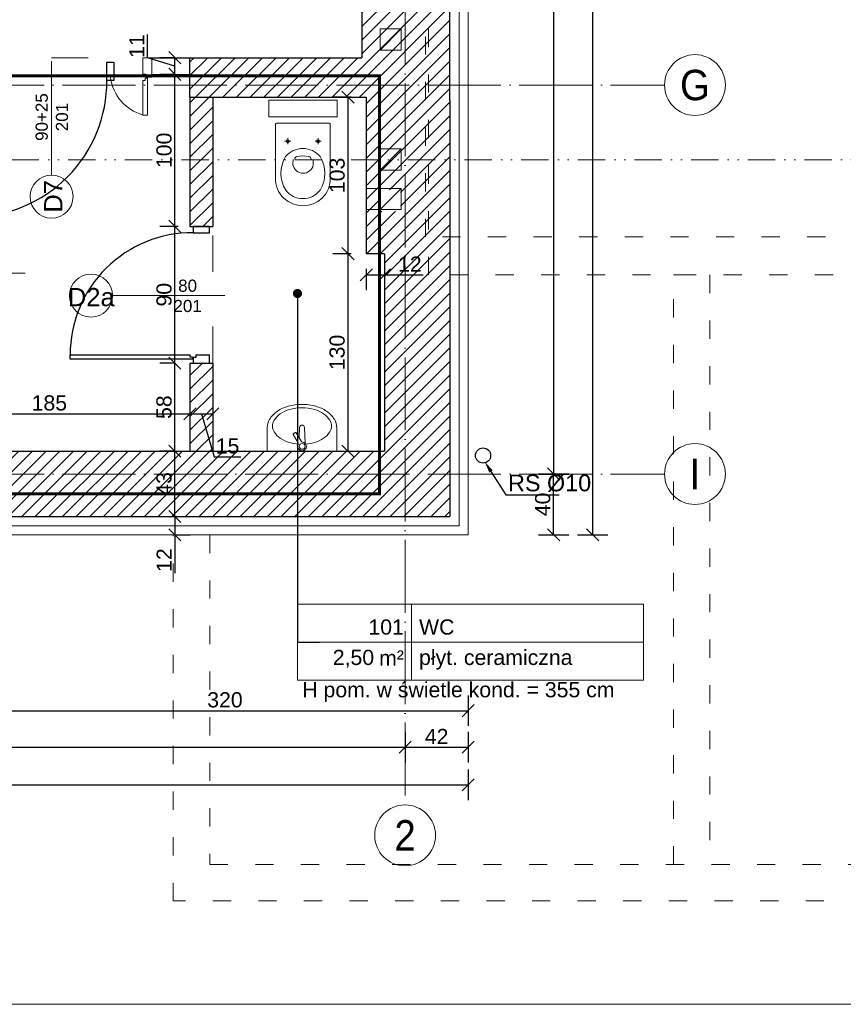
# Model space of a CAD drawing. Header units: millimetres. Extents: x -2720 to 125583, y -8970 to 34912.
# Tile 68 of 105: x 20483 to 21024, y 17841 to 18489. Entities that reach past the tile are written whole.
import ezdxf
from ezdxf import colors
from ezdxf.entities.mleader import LeaderData, LeaderLine
from ezdxf.enums import TextEntityAlignment as Align
from ezdxf.math import Vec2, Vec3

# ---------------------------------------------------------------- set-up
doc = ezdxf.new("R2010")
doc.units = ezdxf.units.MM
for name, pattern in [('1KS_2KP-50', [37.05, 12, 6, -6.35, 0, -6.35, 0, -6.35]), ('ACAD_ISO02W100', [15, 12, -3]), ('ACAD_ISO03W100', [30, 12, -18]), ('ACAD_ISO04W100', [30, 24, -3, 0, -3]), ('Osie$0$CONTINOUS', [0])]:
    doc.linetypes.add(name, pattern=pattern)
for name, color, linetype, lineweight, true_color in [('A_HATCH', 7, 'Continuous', 5, 0x999999), ('A_IZOLEACJA TERMI_PROJEKTOWANA', 7, 'Continuous', 15, 0x0089b6), ('A_PPOŻ', 1, 'ACAD_ISO02W100', 30, 0xff0000), ('A_WIDOK 2PLAN', 7, 'Continuous', 9, 0x666666)]:
    doc.layers.add(name, color=color, linetype=linetype, lineweight=lineweight, true_color=true_color)
for name, color, linetype, lineweight in [('A_KONST_ISTNIEJĄCE', 83, 'Continuous', 25), ('A_LINIA PRZEKROJOWA', 223, '1KS_2KP-50', 15), ('A_OPISY', 40, 'Continuous', 9), ('A_OSIE KONSTRUKCYJNE', 150, 'ACAD_ISO04W100', 5), ('A_STOLARKA DRZWIOWA', 30, 'Continuous', 15), ('A_WIDOK', 141, 'Continuous', 13), ('A_WYMIAROWANIE', 7, 'Continuous', 9), ('A_WYPOSAŻENIE', 181, 'Continuous', 9)]:
    doc.layers.add(name, color=color, linetype=linetype, lineweight=lineweight)
doc.layers.add('A_NIEWIDOCZNE  POMOCNICZE', color=252, linetype='ACAD_ISO03W100', lineweight=5, plot=False)
doc.layers.add('A_RYNNY', color=71, linetype='Continuous')
doc.styles.add('APLUS', font='arial.ttf', dxfattribs={"width": 0.6})
doc.styles.add('ARIAL', font='arial.ttf')
doc.styles.add('DEMIURG_100_opisy', font='arial.ttf', dxfattribs={"width": 0.9, "height": 20})
doc.styles.get("Standard").update_dxf_attribs({"font": 'arial.ttf'})
doc.linetypes.add('BATTING', pattern='A,0.0001,-0.1,[134,ltypeshp.shx,S=0.1,R=0,X=-0.1,Y=0],-0.2,[134,ltypeshp.shx,S=0.1,R=180,X=0.1,Y=0],-0.1', length=0.4001)
doc.dimstyles.new('1 do 100', dxfattribs={"dimtxt": 10, "dimasz": 8, "dimexe": 10, "dimexo": 10, "dimgap": 2, "dimtad": 1, "dimdec": 0, "dimtxsty": 'Standard', "dimblk": 'OBLIQUE', "dimcen": 2.5, "dimadec": 0, "dimazin": 0, "dimtfac": 1, "dimtdec": 0, "dimtmove": 0, "dimatfit": 3, "dimldrblk": 'OBLIQUE', "dimfxl": 10, "dimfxlon": 1, "dimarcsym": 0})
pattern_1 = [(45, (-3039.768, 690.5185), (-4.490128, 4.490128), [])]

# ---------------------------------------------------------------- blocks, each defined once
blk = doc.blocks.new('*U593')
at = {"color": 0}
for p, q in [((-4.14, -96.25), (-4.14, -94.69)), ((-2.58, -96.25), (-4.14, -96.25)), ((0, -96.67), (-2, -96.67)), ((0, -94.67), (0, -96.67))]:
    blk.add_line(p, q, dxfattribs=at)
for points in [[(10, 0), (-2, 0), (-2, -4.67), (10, -4.67), (10, 0)], [(-2.58, -97.8), (-92.58, -97.8), (-92.58, -94.69), (-4.14, -94.69)], [(-2.58, -96.25), (-2.58, -97.8)], [(-2, -96.67), (-2, -100.67), (10, -100.67), (10, -94.67)], [(0, -94.67), (10, -94.67)]]:
    blk.add_lwpolyline(points, dxfattribs=at)
blk.add_arc((-2.56, -94.69), 90.02, 89.64515, 180.00111, dxfattribs=at)
blk = doc.blocks.new('*U8')
blk.add_hatch(color=256).paths.add_polyline_path([(0, 0.1532), (-0.198, 0.1532), (0, 0)])
blk.add_line((0, 0.1532), (0, 0.4))
blk.add_lwpolyline([(0, 0.1532), (0, 0), (-0.198, 0.1532), (0.6852, 0.1532)])
at = {"style": 'APLUS', "width": 0.8}
blk.add_attdef('%%P_0.00', text='', height=0.2, dxfattribs=at).set_placement((-0.1457, 0.1532), align=Align.BOTTOM_LEFT)
blk = doc.blocks.new('_Oblique')
at = {"color": 0, "linetype": 'ByBlock', "lineweight": -2}
blk.add_line((-0.5, -0.5), (0.5, 0.5), dxfattribs=at)
blk = doc.blocks.new('*D456')
at = {"layer": 'A_WYMIAROWANIE', "color": 0, "lineweight": -2, "ltscale": 2, "transparency": 16777216}
for p, q in [((20584.84, 18161.66), (20594.84, 18161.66)), ((20584.84, 18161.66), (20584.84, 18149.66)), ((20584.84, 18149.66), (20594.84, 18149.66)), ((20584.84, 18149.66), (20584.84, 18124.38))]:
    blk.add_line(p, q, dxfattribs=at)
at = {"layer": 'Defpoints', "color": 0, "ltscale": 2, "transparency": 16777216}
for p in [(20584.84, 18161.66), (20584.84, 18161.66), (20584.84, 18149.66)]:
    blk.add_point(p, dxfattribs=at)
at = {"layer": 'A_WYMIAROWANIE', "color": 0, "lineweight": -2, "ltscale": 2, "transparency": 16777216, "xscale": 8, "yscale": 8, "zscale": 8}
for p, rotation in [((20584.84, 18161.66), 90), ((20584.84, 18149.66), 270)]:
    blk.add_blockref('_Oblique', p, dxfattribs=dict(at, rotation=rotation))
at = {"layer": 'A_WYMIAROWANIE', "color": 0, "ltscale": 2, "transparency": 16777216, "insert": (20577.82, 18133.02), "char_height": 10, "attachment_point": 5, "rotation": 90}
blk.add_mtext('12', dxfattribs=at)
blk = doc.blocks.new('*D457')
at = {"layer": 'A_WYMIAROWANIE', "color": 0, "lineweight": -2, "ltscale": 2, "transparency": 16777216}
for p, q in [((20584.84, 18204.66), (20574.84, 18204.66)), ((20584.84, 18161.66), (20584.84, 18204.66)), ((20584.84, 18161.66), (20594.84, 18161.66))]:
    blk.add_line(p, q, dxfattribs=at)
at = {"layer": 'Defpoints', "color": 0, "ltscale": 2, "transparency": 16777216}
for p in [(20584.84, 18204.66), (20592.77, 18204.66), (20584.84, 18161.66)]:
    blk.add_point(p, dxfattribs=at)
at = {"layer": 'A_WYMIAROWANIE', "color": 0, "lineweight": -2, "ltscale": 2, "transparency": 16777216, "xscale": 8, "yscale": 8, "zscale": 8}
for p, rotation in [((20584.84, 18204.66), 90), ((20584.84, 18161.66), 270)]:
    blk.add_blockref('_Oblique', p, dxfattribs=dict(at, rotation=rotation))
at = {"layer": 'A_WYMIAROWANIE', "color": 0, "ltscale": 2, "transparency": 16777216, "insert": (20577.73, 18183.16), "char_height": 10, "attachment_point": 5, "rotation": 90}
blk.add_mtext('43', dxfattribs=at)
blk = doc.blocks.new('*D458')
at = {"layer": 'A_WYMIAROWANIE', "color": 0, "lineweight": -2, "ltscale": 2, "transparency": 16777216}
for p, q in [((20584.84, 18262.66), (20574.84, 18262.66)), ((20584.84, 18204.66), (20584.84, 18262.66)), ((20584.84, 18204.66), (20574.84, 18204.66))]:
    blk.add_line(p, q, dxfattribs=at)
at = {"layer": 'Defpoints', "color": 0, "ltscale": 2, "transparency": 16777216}
for p in [(20584.84, 18262.66), (20594.77, 18262.66), (20592.77, 18204.66)]:
    blk.add_point(p, dxfattribs=at)
at = {"layer": 'A_WYMIAROWANIE', "color": 0, "lineweight": -2, "ltscale": 2, "transparency": 16777216, "xscale": 8, "yscale": 8, "zscale": 8}
for p, rotation in [((20584.84, 18262.66), 90), ((20584.84, 18204.66), 270)]:
    blk.add_blockref('_Oblique', p, dxfattribs=dict(at, rotation=rotation))
at = {"layer": 'A_WYMIAROWANIE', "color": 0, "ltscale": 2, "transparency": 16777216, "insert": (20577.74, 18233.66), "char_height": 10, "attachment_point": 5, "rotation": 90}
blk.add_mtext('58', dxfattribs=at)
blk = doc.blocks.new('*D459')
at = {"layer": 'A_WYMIAROWANIE', "color": 0, "lineweight": -2, "ltscale": 2, "transparency": 16777216}
for p, q in [((20586.9, 18352.66), (20574.84, 18352.66)), ((20584.84, 18262.66), (20584.84, 18352.66)), ((20584.84, 18262.66), (20574.84, 18262.66))]:
    blk.add_line(p, q, dxfattribs=at)
at = {"layer": 'Defpoints', "color": 0, "ltscale": 2, "transparency": 16777216}
for p in [(20584.84, 18352.66), (20596.9, 18352.66), (20594.77, 18262.66)]:
    blk.add_point(p, dxfattribs=at)
at = {"layer": 'A_WYMIAROWANIE', "color": 0, "lineweight": -2, "ltscale": 2, "transparency": 16777216, "xscale": 8, "yscale": 8, "zscale": 8}
for p, rotation in [((20584.84, 18352.66), 90), ((20584.84, 18262.66), 270)]:
    blk.add_blockref('_Oblique', p, dxfattribs=dict(at, rotation=rotation))
at = {"layer": 'A_WYMIAROWANIE', "color": 0, "ltscale": 2, "transparency": 16777216, "insert": (20577.74, 18307.66), "char_height": 10, "attachment_point": 5, "rotation": 90}
blk.add_mtext('90', dxfattribs=at)
blk = doc.blocks.new('*D460')
at = {"layer": 'A_WYMIAROWANIE', "color": 0, "lineweight": -2, "ltscale": 2, "transparency": 16777216}
for p, q in [((20584.84, 18452.66), (20574.84, 18452.66)), ((20584.84, 18352.66), (20584.84, 18452.66)), ((20586.9, 18352.66), (20574.84, 18352.66))]:
    blk.add_line(p, q, dxfattribs=at)
at = {"layer": 'Defpoints', "color": 0, "ltscale": 2, "transparency": 16777216}
for p in [(20584.84, 18452.66), (20594.77, 18452.66), (20596.9, 18352.66)]:
    blk.add_point(p, dxfattribs=at)
at = {"layer": 'A_WYMIAROWANIE', "color": 0, "lineweight": -2, "ltscale": 2, "transparency": 16777216, "xscale": 8, "yscale": 8, "zscale": 8}
for p, rotation in [((20584.84, 18452.66), 90), ((20584.84, 18352.66), 270)]:
    blk.add_blockref('_Oblique', p, dxfattribs=dict(at, rotation=rotation))
at = {"layer": 'A_WYMIAROWANIE', "color": 0, "ltscale": 2, "transparency": 16777216, "insert": (20577.74, 18402.66), "char_height": 10, "attachment_point": 5, "rotation": 90}
blk.add_mtext('100', dxfattribs=at)
blk = doc.blocks.new('*D461')
at = {"layer": 'A_WYMIAROWANIE', "color": 0, "lineweight": -2, "ltscale": 2, "transparency": 16777216}
for p, q in [((20566.82, 18463.57), (20566.82, 18479.02)), ((20584.84, 18458.16), (20566.82, 18463.57)), ((20584.84, 18463.66), (20574.84, 18463.66)), ((20584.84, 18452.66), (20584.84, 18463.66)), ((20584.84, 18452.66), (20574.84, 18452.66))]:
    blk.add_line(p, q, dxfattribs=at)
at = {"layer": 'Defpoints', "color": 0, "ltscale": 2, "transparency": 16777216}
for p in [(20584.84, 18463.66), (20594.77, 18463.66), (20594.77, 18452.66)]:
    blk.add_point(p, dxfattribs=at)
at = {"layer": 'A_WYMIAROWANIE', "color": 0, "lineweight": -2, "ltscale": 2, "transparency": 16777216, "xscale": 8, "yscale": 8, "zscale": 8}
for p, rotation in [((20584.84, 18463.66), 90), ((20584.84, 18452.66), 270)]:
    blk.add_blockref('_Oblique', p, dxfattribs=dict(at, rotation=rotation))
at = {"layer": 'A_WYMIAROWANIE', "color": 0, "ltscale": 2, "transparency": 16777216, "insert": (20559.8, 18471.29), "char_height": 10, "attachment_point": 5, "rotation": 90}
blk.add_mtext('11', dxfattribs=at)
blk = doc.blocks.new('*D466')
at = {"layer": 'A_WYMIAROWANIE', "color": 0, "lineweight": -2, "ltscale": 2, "transparency": 16777216}
for p, q in [((20409.77, 18229.27), (20409.77, 18239.27)), ((20409.77, 18229.27), (20594.77, 18229.27)), ((20594.77, 18229.27), (20594.77, 18219.27))]:
    blk.add_line(p, q, dxfattribs=at)
at = {"layer": 'Defpoints', "color": 0, "ltscale": 2, "transparency": 16777216}
for p in [(20594.77, 18238.63), (20409.77, 18229.27), (20594.77, 18229.27)]:
    blk.add_point(p, dxfattribs=at)
at = {"layer": 'A_WYMIAROWANIE', "color": 0, "lineweight": -2, "ltscale": 2, "transparency": 16777216, "xscale": 8, "yscale": 8, "zscale": 8, "rotation": 180}
blk.add_blockref('_Oblique', (20409.77, 18229.27), dxfattribs=at)
at = {"layer": 'A_WYMIAROWANIE', "color": 0, "lineweight": -2, "ltscale": 2, "transparency": 16777216, "xscale": 8, "yscale": 8, "zscale": 8}
blk.add_blockref('_Oblique', (20594.77, 18229.27), dxfattribs=at)
at = {"layer": 'A_WYMIAROWANIE', "color": 0, "ltscale": 2, "transparency": 16777216, "insert": (20502.27, 18236.37), "char_height": 10, "attachment_point": 5}
blk.add_mtext('185', dxfattribs=at)
blk = doc.blocks.new('*D467')
at = {"layer": 'A_WYMIAROWANIE', "color": 0, "lineweight": -2, "ltscale": 2, "transparency": 16777216}
for p, q in [((20594.77, 18229.27), (20594.77, 18219.27)), ((20594.77, 18229.27), (20609.77, 18229.27)), ((20602.27, 18229.27), (20610.76, 18200.95)), ((20609.77, 18229.93), (20609.77, 18219.27)), ((20610.76, 18200.95), (20628.22, 18200.95))]:
    blk.add_line(p, q, dxfattribs=at)
at = {"layer": 'Defpoints', "color": 0, "ltscale": 2, "transparency": 16777216}
for p in [(20594.77, 18238.63), (20609.77, 18239.93), (20609.77, 18229.27)]:
    blk.add_point(p, dxfattribs=at)
at = {"layer": 'A_WYMIAROWANIE', "color": 0, "lineweight": -2, "ltscale": 2, "transparency": 16777216, "xscale": 8, "yscale": 8, "zscale": 8, "rotation": 180}
blk.add_blockref('_Oblique', (20594.77, 18229.27), dxfattribs=at)
at = {"layer": 'A_WYMIAROWANIE', "color": 0, "lineweight": -2, "ltscale": 2, "transparency": 16777216, "xscale": 8, "yscale": 8, "zscale": 8}
blk.add_blockref('_Oblique', (20609.77, 18229.27), dxfattribs=at)
at = {"layer": 'A_WYMIAROWANIE', "color": 0, "ltscale": 2, "transparency": 16777216, "insert": (20619.49, 18208.05), "char_height": 10, "attachment_point": 5}
blk.add_mtext('15', dxfattribs=at)
blk = doc.blocks.new('*D468')
at = {"layer": 'A_WYMIAROWANIE', "color": 0, "lineweight": -2, "ltscale": 2, "transparency": 16777216}
for p, q in [((20700.77, 18437.66), (20688.69, 18437.66)), ((20698.69, 18437.66), (20698.69, 18334.66)), ((20700.77, 18334.66), (20688.69, 18334.66))]:
    blk.add_line(p, q, dxfattribs=at)
at = {"layer": 'Defpoints', "color": 0, "ltscale": 2, "transparency": 16777216}
for p in [(20710.77, 18437.66), (20698.69, 18334.66), (20710.77, 18334.66)]:
    blk.add_point(p, dxfattribs=at)
at = {"layer": 'A_WYMIAROWANIE', "color": 0, "lineweight": -2, "ltscale": 2, "transparency": 16777216, "xscale": 8, "yscale": 8, "zscale": 8}
for p, rotation in [((20698.69, 18437.66), 90), ((20698.69, 18334.66), 270)]:
    blk.add_blockref('_Oblique', p, dxfattribs=dict(at, rotation=rotation))
at = {"layer": 'A_WYMIAROWANIE', "color": 0, "ltscale": 2, "transparency": 16777216, "insert": (20691.58, 18386.16), "char_height": 10, "attachment_point": 5, "rotation": 90}
blk.add_mtext('103', dxfattribs=at)
blk = doc.blocks.new('*D469')
at = {"layer": 'A_WYMIAROWANIE', "color": 0, "lineweight": -2, "ltscale": 2, "transparency": 16777216}
for p, q in [((20700.77, 18334.66), (20688.69, 18334.66)), ((20698.69, 18334.66), (20698.69, 18204.66)), ((20698.69, 18204.66), (20708.69, 18204.66))]:
    blk.add_line(p, q, dxfattribs=at)
at = {"layer": 'Defpoints', "color": 0, "ltscale": 2, "transparency": 16777216}
for p in [(20710.77, 18334.66), (20698.69, 18204.66), (20698.69, 18204.66)]:
    blk.add_point(p, dxfattribs=at)
at = {"layer": 'A_WYMIAROWANIE', "color": 0, "lineweight": -2, "ltscale": 2, "transparency": 16777216, "xscale": 8, "yscale": 8, "zscale": 8}
for p, rotation in [((20698.69, 18334.66), 90), ((20698.69, 18204.66), 270)]:
    blk.add_blockref('_Oblique', p, dxfattribs=dict(at, rotation=rotation))
at = {"layer": 'A_WYMIAROWANIE', "color": 0, "ltscale": 2, "transparency": 16777216, "insert": (20691.58, 18269.66), "char_height": 10, "attachment_point": 5, "rotation": 90}
blk.add_mtext('130', dxfattribs=at)
blk = doc.blocks.new('*D471')
at = {"layer": 'A_WYMIAROWANIE', "color": 0, "lineweight": -2, "ltscale": 2, "transparency": 16777216}
for p, q in [((20823.94, 19604.66), (20843.94, 19604.66)), ((20833.94, 19604.66), (20833.94, 18189.66)), ((20843.94, 18189.66), (20823.94, 18189.66))]:
    blk.add_line(p, q, dxfattribs=at)
at = {"layer": 'Defpoints', "color": 0, "ltscale": 2, "transparency": 16777216}
for p in [(20777.77, 19604.66), (20833.94, 18189.66), (20906.91, 18189.66)]:
    blk.add_point(p, dxfattribs=at)
at = {"layer": 'A_WYMIAROWANIE', "color": 0, "lineweight": -2, "ltscale": 2, "transparency": 16777216, "xscale": 8, "yscale": 8, "zscale": 8}
for p, rotation in [((20833.94, 19604.66), 90), ((20833.94, 18189.66), 270)]:
    blk.add_blockref('_Oblique', p, dxfattribs=dict(at, rotation=rotation))
at = {"layer": 'A_WYMIAROWANIE', "color": 0, "ltscale": 2, "transparency": 16777216, "insert": (20826.83, 18897.16), "char_height": 10, "attachment_point": 5, "rotation": 90}
blk.add_mtext('1415', dxfattribs=at)
blk = doc.blocks.new('*D472')
at = {"layer": 'A_WYMIAROWANIE', "color": 0, "lineweight": -2, "ltscale": 2, "transparency": 16777216}
for p, q in [((20823.94, 18189.66), (20843.94, 18189.66)), ((20833.94, 18149.66), (20833.94, 18189.66)), ((20823.94, 18149.66), (20843.94, 18149.66))]:
    blk.add_line(p, q, dxfattribs=at)
at = {"layer": 'Defpoints', "color": 0, "ltscale": 2, "transparency": 16777216}
for p in [(20777.77, 18189.66), (20833.94, 18189.66), (20777.77, 18149.66)]:
    blk.add_point(p, dxfattribs=at)
at = {"layer": 'A_WYMIAROWANIE', "color": 0, "lineweight": -2, "ltscale": 2, "transparency": 16777216, "xscale": 8, "yscale": 8, "zscale": 8}
for p, rotation in [((20833.94, 18189.66), 90), ((20833.94, 18149.66), 270)]:
    blk.add_blockref('_Oblique', p, dxfattribs=dict(at, rotation=rotation))
at = {"layer": 'A_WYMIAROWANIE', "color": 0, "ltscale": 2, "transparency": 16777216, "insert": (20826.83, 18169.66), "char_height": 10, "attachment_point": 5, "rotation": 90}
blk.add_mtext('40', dxfattribs=at)
blk = doc.blocks.new('*D473')
at = {"layer": 'A_WYMIAROWANIE', "color": 0, "lineweight": -2, "ltscale": 2, "transparency": 16777216}
for p, q in [((20849.68, 19652.66), (20869.68, 19652.66)), ((20859.68, 18149.66), (20859.68, 19652.66)), ((20849.68, 18149.66), (20869.68, 18149.66))]:
    blk.add_line(p, q, dxfattribs=at)
at = {"layer": 'Defpoints', "color": 0, "ltscale": 2, "transparency": 16777216}
for p in [(20777.77, 19652.66), (20859.68, 19652.66), (20777.77, 18149.66)]:
    blk.add_point(p, dxfattribs=at)
at = {"layer": 'A_WYMIAROWANIE', "color": 0, "lineweight": -2, "ltscale": 2, "transparency": 16777216, "xscale": 8, "yscale": 8, "zscale": 8}
for p, rotation in [((20859.68, 19652.66), 90), ((20859.68, 18149.66), 270)]:
    blk.add_blockref('_Oblique', p, dxfattribs=dict(at, rotation=rotation))
at = {"layer": 'A_WYMIAROWANIE', "color": 0, "ltscale": 2, "transparency": 16777216, "insert": (20852.57, 18901.16), "char_height": 10, "attachment_point": 5, "rotation": 90}
blk.add_mtext('1503', dxfattribs=at)
blk = doc.blocks.new('*D476')
at = {"layer": 'A_WYMIAROWANIE', "color": 0, "lineweight": -2, "ltscale": 2, "transparency": 16777216}
for p, q in [((20457.77, 18043.9), (20457.77, 18023.9)), ((20777.77, 18043.9), (20777.77, 18023.9)), ((20457.77, 18033.9), (20777.77, 18033.9))]:
    blk.add_line(p, q, dxfattribs=at)
at = {"layer": 'Defpoints', "color": 0, "ltscale": 2, "transparency": 16777216}
for p in [(20457.77, 18149.66), (20777.77, 18149.66), (20777.77, 18033.9)]:
    blk.add_point(p, dxfattribs=at)
at = {"layer": 'A_WYMIAROWANIE', "color": 0, "lineweight": -2, "ltscale": 2, "transparency": 16777216, "xscale": 8, "yscale": 8, "zscale": 8, "rotation": 180}
blk.add_blockref('_Oblique', (20457.77, 18033.9), dxfattribs=at)
at = {"layer": 'A_WYMIAROWANIE', "color": 0, "lineweight": -2, "ltscale": 2, "transparency": 16777216, "xscale": 8, "yscale": 8, "zscale": 8}
blk.add_blockref('_Oblique', (20777.77, 18033.9), dxfattribs=at)
at = {"layer": 'A_WYMIAROWANIE', "color": 0, "ltscale": 2, "transparency": 16777216, "insert": (20617.77, 18041.01), "char_height": 10, "attachment_point": 5}
blk.add_mtext('320', dxfattribs=at)
blk = doc.blocks.new('*D478')
at = {"layer": 'A_WYMIAROWANIE', "color": 0, "lineweight": -2, "ltscale": 2, "transparency": 16777216}
for p, q in [((19917.77, 18019.9), (19917.77, 17999.9)), ((20736.27, 18019.9), (20736.27, 17999.9)), ((19917.77, 18009.9), (20736.27, 18009.9))]:
    blk.add_line(p, q, dxfattribs=at)
at = {"layer": 'Defpoints', "color": 0, "ltscale": 2, "transparency": 16777216}
for p in [(20736.27, 18180.42), (19917.77, 18149.66), (20736.27, 18009.9)]:
    blk.add_point(p, dxfattribs=at)
at = {"layer": 'A_WYMIAROWANIE', "color": 0, "lineweight": -2, "ltscale": 2, "transparency": 16777216, "xscale": 8, "yscale": 8, "zscale": 8, "rotation": 180}
blk.add_blockref('_Oblique', (19917.77, 18009.9), dxfattribs=at)
at = {"layer": 'A_WYMIAROWANIE', "color": 0, "lineweight": -2, "ltscale": 2, "transparency": 16777216, "xscale": 8, "yscale": 8, "zscale": 8}
blk.add_blockref('_Oblique', (20736.27, 18009.9), dxfattribs=at)
at = {"layer": 'A_WYMIAROWANIE', "color": 0, "ltscale": 2, "transparency": 16777216, "insert": (20327.02, 18017), "char_height": 10, "attachment_point": 5}
blk.add_mtext('819', dxfattribs=at)
blk = doc.blocks.new('*D479')
at = {"layer": 'A_WYMIAROWANIE', "color": 0, "lineweight": -2, "ltscale": 2, "transparency": 16777216}
for p, q in [((20736.27, 18019.9), (20736.27, 17999.9)), ((20777.77, 18019.9), (20777.77, 17999.9)), ((20736.27, 18009.9), (20777.77, 18009.9))]:
    blk.add_line(p, q, dxfattribs=at)
at = {"layer": 'Defpoints', "color": 0, "ltscale": 2, "transparency": 16777216}
for p in [(20736.27, 18180.42), (20777.77, 18180.42), (20777.77, 18009.9)]:
    blk.add_point(p, dxfattribs=at)
at = {"layer": 'A_WYMIAROWANIE', "color": 0, "lineweight": -2, "ltscale": 2, "transparency": 16777216, "xscale": 8, "yscale": 8, "zscale": 8, "rotation": 180}
blk.add_blockref('_Oblique', (20736.27, 18009.9), dxfattribs=at)
at = {"layer": 'A_WYMIAROWANIE', "color": 0, "lineweight": -2, "ltscale": 2, "transparency": 16777216, "xscale": 8, "yscale": 8, "zscale": 8}
blk.add_blockref('_Oblique', (20777.77, 18009.9), dxfattribs=at)
at = {"layer": 'A_WYMIAROWANIE', "color": 0, "ltscale": 2, "transparency": 16777216, "insert": (20757.02, 18016.92), "char_height": 10, "attachment_point": 5}
blk.add_mtext('42', dxfattribs=at)
blk = doc.blocks.new('*D480')
at = {"layer": 'A_WYMIAROWANIE', "color": 0, "lineweight": -2, "ltscale": 2, "transparency": 16777216}
for p, q in [((19874.77, 17995.1), (19874.77, 17975.1)), ((20777.77, 17995.1), (20777.77, 17975.1)), ((19874.77, 17985.1), (20777.77, 17985.1))]:
    blk.add_line(p, q, dxfattribs=at)
at = {"layer": 'Defpoints', "color": 0, "ltscale": 2, "transparency": 16777216}
for p in [(19874.77, 18172.69), (20777.77, 18172.69), (20777.77, 17985.1)]:
    blk.add_point(p, dxfattribs=at)
at = {"layer": 'A_WYMIAROWANIE', "color": 0, "lineweight": -2, "ltscale": 2, "transparency": 16777216, "xscale": 8, "yscale": 8, "zscale": 8, "rotation": 180}
blk.add_blockref('_Oblique', (19874.77, 17985.1), dxfattribs=at)
at = {"layer": 'A_WYMIAROWANIE', "color": 0, "lineweight": -2, "ltscale": 2, "transparency": 16777216, "xscale": 8, "yscale": 8, "zscale": 8}
blk.add_blockref('_Oblique', (20777.77, 17985.1), dxfattribs=at)
at = {"layer": 'A_WYMIAROWANIE', "color": 0, "ltscale": 2, "transparency": 16777216, "insert": (20326.27, 17992.21), "char_height": 10, "attachment_point": 5}
blk.add_mtext('903', dxfattribs=at)
blk = doc.blocks.new('*D508')
at = {"layer": 'A_WYMIAROWANIE', "color": 0, "lineweight": -2, "ltscale": 2, "transparency": 16777216}
for p, q in [((20710.77, 18324.66), (20710.77, 18310.76)), ((20710.77, 18320.76), (20722.77, 18320.76)), ((20722.77, 18324.66), (20722.77, 18310.76)), ((20722.77, 18320.76), (20748.05, 18320.76))]:
    blk.add_line(p, q, dxfattribs=at)
at = {"layer": 'Defpoints', "color": 0, "ltscale": 2, "transparency": 16777216}
for p in [(20710.77, 18334.66), (20722.77, 18334.66), (20722.77, 18320.76)]:
    blk.add_point(p, dxfattribs=at)
at = {"layer": 'A_WYMIAROWANIE', "color": 0, "lineweight": -2, "ltscale": 2, "transparency": 16777216, "xscale": 8, "yscale": 8, "zscale": 8, "rotation": 180}
blk.add_blockref('_Oblique', (20710.77, 18320.76), dxfattribs=at)
at = {"layer": 'A_WYMIAROWANIE', "color": 0, "lineweight": -2, "ltscale": 2, "transparency": 16777216, "xscale": 8, "yscale": 8, "zscale": 8}
blk.add_blockref('_Oblique', (20722.77, 18320.76), dxfattribs=at)
at = {"layer": 'A_WYMIAROWANIE', "color": 0, "ltscale": 2, "transparency": 16777216, "insert": (20739.41, 18327.78), "char_height": 10, "attachment_point": 5}
blk.add_mtext('12', dxfattribs=at)
blk = doc.blocks.new('wc1')
at = {"layer": 'A_WYPOSAŻENIE'}
for p, q in [((-3838.38, 3353.84), (-3838.38, 3357.84)), ((-3818.38, 3353.84), (-3818.38, 3357.84)), ((-3840.38, 3355.84), (-3836.38, 3355.84)), ((-3820.38, 3355.84), (-3816.38, 3355.84))]:
    blk.add_line(p, q, dxfattribs=at)
blk.add_lwpolyline([(-3850.88, 3371.84), (-3805.88, 3371.84), (-3805.88, 3382.84), (-3850.88, 3382.84)], close=True, dxfattribs=at)
for points in [[(-3815.79, 3318.42, -0.399978), (-3840.97, 3318.42, -0.216638), (-3846.38, 3331.84), (-3846.38, 3366.84, -0.414214), (-3845.38, 3367.84), (-3811.38, 3367.84, -0.414214), (-3810.38, 3366.84), (-3810.38, 3331.84, -0.216638)], [(-3839.79, 3345.73, -0.466255), (-3816.97, 3345.73, -0.283436), (-3817.06, 3323.74, -0.502453), (-3839.69, 3323.74, -0.283436)]]:
    blk.add_lwpolyline(points, format="xyb", close=True, dxfattribs=at)
for points in [[(-3834.84, 3343.93), (-3834.92, 3340.49, 0.83974), (-3821.61, 3340.22), (-3821.68, 3343.93)], [(-3833.77, 3344.15, -0.303379), (-3832.3, 3345.75, -0.119022), (-3824.45, 3345.75, -0.303379), (-3822.98, 3344.15, -0.291246)]]:
    blk.add_lwpolyline(points, format="xyb", dxfattribs=at)
for centre in [(-3838.38, 3355.84), (-3818.38, 3355.84)]:
    blk.add_circle(centre, 1, dxfattribs=at)
blk = doc.blocks.new('A$C4D221A0D')
for p, q in [((0, 13.5), (0, 0)), ((18.08, 4.46), (18.54, 13.78)), ((21.63, 7.72), (21.34, 13.78)), ((40, 0), (40, 13.5)), ((20.51, 5.77), (23.32, 10.64)), ((22.24, 4.77), (25.05, 9.64)), ((0, 0), (40, 0))]:
    blk.add_line(p, q)
blk.add_circle((19.94, 2.78), 1.69)
for centre, radius, start, end in [((14.43, 10.35), 15.32, 124.0193, 148.4647), ((17.79, 5.36), 21.33, 105.6207, 124.0193), ((17.79, 6.36), 18.33, 105.6207, 124.0193), ((20, -2.53), 29.53, 90, 105.6207), ((20, -1.53), 26.53, 90, 105.6207), ((20, -2.53), 29.53, 74.3793, 90), ((20, -1.53), 26.53, 74.3793, 90), ((22.21, 6.36), 18.33, 55.9807, 74.3793), ((22.21, 5.36), 21.33, 55.9807, 74.3793), ((25.57, 10.35), 15.32, 31.5353, 55.9807), ((9.3, 13.5), 9.3, 148.4647, 180), ((9.3, 14.5), 6.3, 148.4647, 180), ((14.43, 11.35), 12.32, 124.0193, 148.4647), ((25.57, 11.35), 12.32, 31.5353, 55.9807), ((30.7, 14.5), 6.3, 0, 31.5353), ((30.7, 13.5), 9.3, 0, 31.5353), ((9.3, 14.5), 6.3, 180, 211.5353), ((19.94, 13.68), 1.4, 4.2422, 175.7578), ((30.7, 14.5), 6.3, 328.4647, 0), ((14.43, 17.65), 12.32, 211.5353, 235.9807), ((17.79, 22.64), 18.33, 235.9807, 254.3793), ((19.64, 6.27), 1, 274.8499, 330), ((23.45, 10.57), 0.154, 101.5073, 150), ((23.57, 9.98), 0.756, 80.1309, 101.5073), ((23.44, 9.21), 1.54, 68.6335, 80.1309), ((23.01, 8.1), 2.72, 60, 68.6335), ((23.01, 8.1), 2.72, 51.3665, 60), ((23.75, 9.03), 1.54, 39.8691, 51.3665), ((24.35, 9.53), 0.756, 18.4927, 39.8691), ((24.92, 9.72), 0.154, 330, 18.4927), ((22.21, 22.64), 18.33, 285.6207, 304.0193), ((25.57, 17.65), 12.32, 304.0193, 328.4647), ((20, 30.53), 26.53, 254.3793, 265.2559), ((19.94, 2.78), 2.5, 94.8499, 25.1501), ((23.1, 4.27), 1, 150, 205.1501), ((20, 30.53), 26.53, 274.5873, 285.6207)]:
    blk.add_arc(centre, radius, start, end)
blk = doc.blocks.new('*U109')
at = {"lineweight": 5}
for p, q in [((-75, -25), (-75, 25)), ((-75, 25), (0, 25)), ((0, 0), (0, 25)), ((0, 25), (152.71, 25)), ((152.71, 25), (152.71, -25)), ((-75, -25), (0, -25)), ((152.71, -25), (0, -25))]:
    blk.add_line(p, q, dxfattribs=at)
at = {"lineweight": 5, "ltscale": 18.5}
for p, q in [((0, 25), (0, -25)), ((-75, 0), (152.71, 0))]:
    blk.add_line(p, q, dxfattribs=at)
at = {"lineweight": 5, "ltscale": 18.5, "insert": (-5, -10.38), "char_height": 10, "attachment_point": 6, "style": 'ARIAL'}
blk.add_mtext('\\A1;m²', dxfattribs=at)
at = {"lineweight": 5, "style": 'ARIAL'}
blk.add_attdef('1NR', text='', height=10, dxfattribs=at).set_placement((-5, 5), align=Align.RIGHT)
blk.add_attdef('2POM', (5, 5), '', height=10, dxfattribs=at)
blk.add_attdef('4PL2', text='', height=10, dxfattribs=at).set_placement((-24.57, -5), align=Align.TOP_RIGHT)
blk.add_attdef('3POS', text='', height=10, dxfattribs=at).set_placement((5, -5), align=Align.TOP_LEFT)
blk = doc.blocks.new('_Dot')
at = {"color": 0, "linetype": 'ByBlock', "lineweight": -2}
blk.add_line((-0.5, 0), (-1, 0), dxfattribs=at)
at = {"color": 0, "linetype": 'ByBlock', "const_width": 0.5}
blk.add_lwpolyline([(-0.25, 0, 1), (0.25, 0, 1)], format="xyb", close=True, dxfattribs=at)
blk = doc.blocks.new('want')
at = {"layer": 'A_WIDOK'}
blk.add_line((30214.45, 14309.66), (30200.45, 14295.66), dxfattribs=at)
blk.add_lwpolyline([(30200.45, 14295.66), (30214.45, 14295.66), (30214.45, 14309.66), (30200.45, 14309.66)], close=True, dxfattribs=at)

msp = doc.modelspace()

# ---------------------------------------------------------------- hatches: boundary and pattern name
at = {"layer": 'A_HATCH'}
h = msp.add_hatch(dxfattribs=at)
h.set_pattern_fill('ANSI31', color=256, scale=2)
h.set_pattern_definition(pattern_1)
h.paths.add_polyline_path([(20765.77, 18435.66), (20765.77, 19640.66), (20580.77, 19640.66), (20580.77, 19597.66), (20722.77, 19597.66), (20722.77, 18722.66), (20707.77, 18722.66), (20707.77, 18463.66), (20594.77, 18463.66), (20594.77, 18437.66), (20710.77, 18437.66), (20710.77, 18334.66), (20722.77, 18334.66), (20722.77, 18204.66), (20462.77, 18204.66), (20462.77, 18161.66), (20765.77, 18161.66)])
h.paths.add_polyline_path([(20733.27, 18362.64), (20719.27, 18362.64), (20719.27, 18376.64), (20733.27, 18376.64)], flags=16)
h.paths.add_polyline_path([(20716.27, 18558.49), (20716.27, 18572.49)], flags=16)
h.paths.add_polyline_path([(20234.77, 18194.66), (20069.77, 18194.66), (20069.77, 18198.66), (19929.77, 18198.66), (19929.77, 18204.66), (19929.77, 18223.66), (19886.77, 18223.66), (19886.77, 18161.66), (20234.77, 18161.66)])
h.paths.add_polyline_path([(19929.77, 19597.66), (20070.77, 19597.66), (20070.77, 19640.66), (19886.77, 19640.66), (19886.77, 18699.66), (19929.77, 18699.66)])
h.paths.add_polyline_path([(20352.77, 19640.66), (20298.77, 19640.66), (20298.77, 19597.66), (20352.77, 19597.66)])
h = msp.add_hatch(dxfattribs=at)
h.set_pattern_fill('ANSI31', color=256, scale=2)
h.set_pattern_definition(pattern_1)
h.paths.add_polyline_path([(20444.77, 18463.66), (19929.77, 18463.66), (19929.77, 18472.66), (19886.77, 18472.66), (19886.77, 18419.66), (19929.77, 18419.66), (19929.77, 18437.66), (20444.77, 18437.66)])
h.paths.add_polyline_path([(20609.77, 18437.66), (20594.77, 18437.66), (20594.77, 18352.66), (20609.77, 18352.66)])
h.paths.add_polyline_path([(20609.77, 18262.66), (20594.77, 18262.66), (20594.77, 18204.66), (20609.77, 18204.66)])

# ---------------------------------------------------------------- linework, layer by layer
at = {"color": 144}
msp.add_lwpolyline([(20544.77, 18460.66), (20544.77, 18448.74), (20540.13, 18448.74), (20540.13, 18460.66), (20544.77, 18460.66)], dxfattribs=at)
msp.add_arc((20450.71, 18448.19), 89.43, 269.99889, 0.35485, dxfattribs=at)
at = {"layer": 'A_IZOLEACJA TERMI_PROJEKTOWANA', "linetype": 'BATTING', "ltscale": 14}
msp.add_lwpolyline([(20457.77, 18155.66), (20771.77, 18155.66), (20771.77, 19652.66)], dxfattribs=at)
at = {"layer": 'A_IZOLEACJA TERMI_PROJEKTOWANA', "ltscale": 2}
msp.add_lwpolyline([(20457.77, 18149.66), (20777.77, 18149.66), (20777.77, 19652.66)], dxfattribs=at)
at = {"layer": 'A_KONST_ISTNIEJĄCE', "ltscale": 2}
for p, q in [((20707.77, 18722.66), (20707.77, 18463.66)), ((20569.77, 18463.66), (20594.77, 18463.66)), ((20594.77, 18437.66), (20594.77, 18463.66)), ((20594.77, 18463.66), (20707.77, 18463.66)), ((20569.77, 18452.66), (20594.77, 18452.66)), ((20594.77, 18437.66), (20594.77, 18352.66)), ((20609.77, 18437.66), (20609.77, 18352.66)), ((20710.77, 18437.66), (20710.77, 18334.66)), ((20765.77, 18435.66), (20765.77, 18161.66)), ((20594.77, 18352.66), (20609.77, 18352.66)), ((20722.77, 18334.66), (20710.77, 18334.66)), ((20722.77, 18334.66), (20722.77, 18204.66)), ((20594.77, 18262.66), (20609.77, 18262.66)), ((20594.77, 18262.66), (20594.77, 18204.66)), ((20609.77, 18262.66), (20609.77, 18204.66)), ((20462.77, 18204.66), (20722.77, 18204.66)), ((20462.77, 18161.66), (20765.77, 18161.66))]:
    msp.add_line(p, q, dxfattribs=at)
for points in [[(20765.77, 18435.66), (20765.77, 19640.66), (20580.77, 19640.66)], [(20594.77, 18437.66), (20710.77, 18437.66)]]:
    msp.add_lwpolyline(points, dxfattribs=at)
at = {"layer": 'A_LINIA PRZEKROJOWA'}
msp.add_line((22544.15, 18396.4), (19671.57, 18396.4), dxfattribs=at)
at = {"layer": 'A_NIEWIDOCZNE  POMOCNICZE', "ltscale": 2}
for points in [[(19929.77, 19597.66), (20722.77, 19597.66), (20722.77, 18722.66), (20707.77, 18722.66), (20707.77, 18463.66), (20398.77, 18463.66), (20398.77, 18726.66), (19929.77, 18726.66), (19929.77, 19597.66)], [(20609.77, 18437.66), (20710.77, 18437.66), (20710.77, 18334.66), (20722.77, 18334.66), (20722.77, 18204.66), (20609.77, 18204.66), (20609.77, 18262.66), (20609.77, 18437.66)]]:
    msp.add_lwpolyline(points, dxfattribs=at)
at = {"layer": 'A_OPISY', "color": 144, "true_color": 0x007cb0, "transparency": 33554559}
for p, q in [((20503.74, 18386.36), (20503.74, 18461.33)), ((20543.82, 18307.09), (20617.8, 18307.09))]:
    msp.add_line(p, q, dxfattribs=at)
for centre in [(20503.74, 18372.21), (20529.67, 18307.09)]:
    msp.add_circle(centre, 14.15, dxfattribs=at)
at = {"layer": 'A_OSIE KONSTRUKCYJNE', "ltscale": 2}
for p, q in [((20736.27, 19829.05), (20736.27, 17971.86)), ((19729.58, 18445.66), (20906.91, 18445.66)), ((19729.58, 18189.66), (20906.91, 18189.66))]:
    msp.add_line(p, q, dxfattribs=at)
at = {"layer": 'A_OSIE KONSTRUKCYJNE', "linetype": 'Continuous'}
for centre in [(20926.91, 18445.66), (20926.91, 18189.66), (20736.27, 17951.86)]:
    msp.add_circle(centre, 20, dxfattribs=at)
at = {"layer": 'A_PPOŻ', "linetype": 'ACAD_ISO03W100', "ltscale": 2, "const_width": 2}
msp.add_lwpolyline([(19911.11, 18451.73), (20719.49, 18451.73), (20719.49, 18176.6), (19911.11, 18176.6)], close=True, dxfattribs=at)
at = {"layer": 'A_RYNNY'}
msp.add_circle((20787.54, 18201.82), 5, dxfattribs=at)
at = {"layer": 'A_STOLARKA DRZWIOWA', "color": 144, "true_color": 0x007cb0, "transparency": 33554559}
msp.add_line((20569.77, 18452.66), (20569.77, 18463.66), dxfattribs=at)
at = {"layer": 'A_STOLARKA DRZWIOWA', "color": 144, "transparency": 33554559}
for points in [[(20563.81, 18463.66), (20563.81, 18452.73), (20565.79, 18452.73), (20565.79, 18450.74), (20569.77, 18450.74), (20569.77, 18463.66)], [(20566.92, 18450.16), (20566.92, 18425.74), (20563.83, 18425.74), (20563.83, 18448.62), (20565.38, 18448.62), (20565.38, 18450.16)]]:
    msp.add_lwpolyline(points, close=True, dxfattribs=at)
msp.add_arc((20571.89, 18454.54), 29.69, 187.34735, 254.24206, dxfattribs=at)
at = {"layer": 'A_WIDOK', "color": 251, "transparency": 33554559}
for p, q in [((20719.77, 18377.66), (20710.77, 18377.66)), ((20719.77, 18363.66), (20710.77, 18363.66))]:
    msp.add_line(p, q, dxfattribs=at)
at = {"layer": 'A_WIDOK', "ltscale": 2}
msp.add_lwpolyline([(20734.27, 19652.66), (20734.27, 19700.66), (22419.77, 19700.66), (22419.77, 18104.66), (21976.77, 18104.66), (21976.77, 17840.66), (20734.27, 17840.66), (20328.27, 17840.66), (20328.27, 18149.66)], dxfattribs=at)
at = {"layer": 'A_WIDOK 2PLAN', "linetype": 'ACAD_ISO03W100'}
for points in [[(22357.77, 18320.66), (22357.77, 18166.66), (21887.77, 18166.66), (21887.77, 18320.66), (20751.77, 18320.66), (20751.77, 19638.66), (22357.77, 19638.66)], [(22332.77, 18320.66), (22332.77, 18191.66), (21912.77, 18191.66), (21912.77, 18345.66), (20749.77, 18345.66), (20749.77, 19613.66), (22332.77, 19613.66)], [(20583.77, 18149.66), (20607.77, 18149.66), (20607.77, 17932.66), (21887.77, 17932.66), (21887.77, 18148.66), (21887.77, 18166.66), (21911.77, 18166.66), (21911.77, 18148.66), (21911.77, 17908.66), (20583.77, 17908.66)]]:
    msp.add_lwpolyline(points, close=True, dxfattribs=at)
msp.add_lwpolyline([(20912.77, 17932.66), (20912.77, 18320.66), (20936.77, 18320.66), (20936.77, 17932.66)], dxfattribs=at)

# ---------------------------------------------------------------- block references
at = {"color": 144, "xscale": 0.8940362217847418, "yscale": 0.8940362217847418, "zscale": 0.8940362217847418}
msp.add_blockref('*U593', (20598.69, 18352.66), dxfattribs=at)
at = {"layer": 'A_KONST_ISTNIEJĄCE', "color": 251, "transparency": 33554687, "rotation": 180}
for p in [(50934.22, 32778.32), (50934.22, 32699.32), (50934.22, 32673.32)]:
    msp.add_blockref('want', p, dxfattribs=at)
at = {"layer": 'A_OPISY', "transparency": 33554687, "xscale": 68.67492864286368, "yscale": 68.67492864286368, "zscale": 68.67492864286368, "rotation": 1.435389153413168e-05}
msp.add_blockref('*U8', (20439.25, 18311.42), dxfattribs=at).add_auto_attribs({'%%P_0.00': '+ 3,60'})
at = {"layer": 'A_OPISY'}
msp.add_blockref('*U109', (20740.45, 18078.97), dxfattribs=at).add_auto_attribs({'1NR': '101', '2POM': 'WC', '3POS': 'płyt. ceramiczna', '4PL2': '2,50'})
at = {"layer": 'A_WYPOSAŻENIE'}
msp.add_blockref('wc1', (24497.42, 15052.82), dxfattribs=at)
at = {"layer": 'A_WYPOSAŻENIE', "xscale": -1.142857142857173, "yscale": 1.142857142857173, "zscale": 1.142857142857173}
msp.add_blockref('A$C4D221A0D', (20691.3, 18204.66), dxfattribs=at)

# ---------------------------------------------------------------- texts
at = {"layer": 'A_OPISY'}
msp.add_text('RS %%C10', height=11, dxfattribs=at).set_placement((20804, 18178.28))
at = {"layer": 'A_OPISY', "color": 144, "true_color": 0x007cb0, "transparency": 33554559, "attachment_point": 5, "rotation": 90}
for s, insert, char_height in [('90+25\\P201', (20503.95, 18424.58), 8), ('D7', (20504.8, 18372.4), 12)]:
    msp.add_mtext_dynamic_manual_height_columns(s, width=44.3905, gutter_width=12.5, heights=[0], dxfattribs=dict(at, insert=insert, char_height=char_height))
at = {"layer": 'A_OPISY', "color": 144, "true_color": 0x007cb0, "transparency": 33554559, "attachment_point": 5}
for s, insert, char_height in [('80\\P201', (20593.21, 18306.87), 8), ('D2a', (20529.86, 18306.02), 12)]:
    msp.add_mtext_dynamic_manual_height_columns(s, width=44.3905, gutter_width=12.5, heights=[0], dxfattribs=dict(at, insert=insert, char_height=char_height))
at = {"layer": 'A_OPISY', "insert": (20668.64, 18052.71), "char_height": 10, "attachment_point": 1}
msp.add_mtext_dynamic_manual_height_columns('H pom. w świetle kond. = 355 cm', width=254.3544, gutter_width=0, heights=[12.82], dxfattribs=at)
at = {"layer": 'A_OSIE KONSTRUKCYJNE', "linetype": 'Osie$0$CONTINOUS', "style": 'DEMIURG_100_opisy', "width": 0.9}
for s, p in [('G', (20926.91, 18445.66)), ('I', (20926.91, 18189.66)), ('2', (20736.27, 17951.86))]:
    msp.add_text(s, height=20, dxfattribs=at).set_placement(p, align=Align.MIDDLE_CENTER)

# ---------------------------------------------------------------- dimensions: what is measured, and where the dimension line sits
at = {"layer": 'A_WYMIAROWANIE', "ltscale": 2}
for base, p1, p2, picture, middle in [((20859.68, 19652.66), (20777.77, 18149.66), (20777.77, 19652.66), '*D473', (20852.57, 18901.16)), ((20698.69, 18334.66), (20710.77, 18437.66), (20710.77, 18334.66), '*D468', (20691.58, 18386.16)), ((20833.94, 18189.66), (20777.77, 18149.66), (20777.77, 18189.66), '*D472', (20826.83, 18169.66))]:
    dim = msp.add_linear_dim(base=base, p1=p1, p2=p2, angle=90, dimstyle='1 do 100', dxfattribs=at)
    dim.commit()
    dim.dimension.update_dxf_attribs({"geometry": picture, "text_midpoint": middle})
for base, p1, p2, picture, middle in [((20833.94, 18189.66), (20777.77, 19604.66), (20906.91, 18189.66), '*D471', (20826.83, 18897.16)), ((20584.84, 18463.66), (20594.77, 18452.66), (20594.77, 18463.66), '*D461', (20559.8, 18465.57)), ((20584.84, 18452.66), (20596.9, 18352.66), (20594.77, 18452.66), '*D460', (20577.74, 18402.66)), ((20584.84, 18352.66), (20594.77, 18262.66), (20596.9, 18352.66), '*D459', (20577.74, 18307.66)), ((20698.69, 18204.66), (20710.77, 18334.66), (20698.69, 18204.66), '*D469', (20691.58, 18269.66)), ((20584.84, 18262.66), (20592.77, 18204.66), (20594.77, 18262.66), '*D458', (20577.74, 18233.66)), ((20584.84, 18204.66), (20584.84, 18161.66), (20592.77, 18204.66), '*D457', (20577.73, 18183.16))]:
    dim = msp.add_linear_dim(base=base, p1=p1, p2=p2, angle=90, dimstyle='1 do 100', override={"dimtmove": 1}, dxfattribs=at)
    dim.commit()
    dim.dimension.update_dxf_attribs({"geometry": picture, "text_midpoint": middle})
for base, p1, p2, picture, middle in [((20722.77, 18320.76), (20710.77, 18334.66), (20722.77, 18334.66), '*D508', (20739.41, 18327.78)), ((20777.77, 17985.1), (19874.77, 18172.69), (20777.77, 18172.69), '*D480', (20326.27, 17992.21))]:
    dim = msp.add_linear_dim(base=base, p1=p1, p2=p2, dimstyle='1 do 100', dxfattribs=at)
    dim.commit()
    dim.dimension.update_dxf_attribs({"geometry": picture, "text_midpoint": middle})
for base, p1, p2, picture, middle in [((20594.77, 18229.27), (20409.77, 18229.27), (20594.77, 18238.63), '*D466', (20502.27, 18236.37)), ((20609.77, 18229.27), (20594.77, 18238.63), (20609.77, 18239.93), '*D467', (20612.76, 18208.05)), ((20736.26725364, 18009.89920677), (19917.76725364, 18149.66011344), (20736.26725364, 18180.42122783), '*D478', (20327.01725364, 18017.00493665)), ((20777.76725364, 18009.89920677), (20736.26725364, 18180.42122783), (20777.76725364, 18180.42122783), '*D479', (20757.01725364, 18016.91967062)), ((20777.77, 18033.9), (20457.77, 18149.66), (20777.77, 18149.66), '*D476', (20617.77, 18041.01))]:
    dim = msp.add_linear_dim(base=base, p1=p1, p2=p2, dimstyle='1 do 100', override={"dimtmove": 1}, dxfattribs=at)
    dim.commit()
    dim.dimension.update_dxf_attribs({"geometry": picture, "text_midpoint": middle})
dim = msp.add_linear_dim(base=(20584.84, 18161.66), p1=(20584.84, 18149.66), p2=(20584.84, 18161.66), angle=90, dimstyle='1 do 100', dxfattribs=at)
dim.commit()
dim.dimension.update_dxf_attribs({"geometry": '*D456', "text_midpoint": (20584.84, 18133.02), "dimtype": 160})

# ---------------------------------------------------------------- leaders
at = {"layer": 'A_OPISY'}
ml = msp.add_multileader_mtext('Standard', dxfattribs=at)
ml.set_content('', color=256)
ml.set_leader_properties()
ml.set_arrow_properties(name='DOT')
ml.build(insert=Vec2(0, 0))
ml.multileader.update_dxf_attribs({"arrow_head_size": 6})
ctx = ml.context
ctx.base_point, ctx.arrow_head_size, ctx.plane_origin = Vec3(20679.97, 18078.97), 6, Vec3(20463.44, 17611.26)
notes = []
notes.append((ctx, [(0, (1, 1, 0), (20665.45, 18078.97), (1, 0), 14.52, [(0, [(20665.45, 18308.46)], 0, [])])]))
ctx.mtext.insert, ctx.mtext.rotation, ctx.mtext.flow_direction = Vec3(20681.97, 18080.97), 6.283185, 5
ml = msp.add_multileader_mtext('Standard', dxfattribs=at)
ml.set_content('', color=256)
ml.set_leader_properties()
ml.build(insert=Vec2(0, 0))
ml.multileader.update_dxf_attribs({"dogleg_length": 35, "arrow_head_size": 8})
ctx = ml.context
ctx.base_point, ctx.arrow_head_size, ctx.plane_origin = Vec3(20837.63, 18175.94), 8, Vec3(20828.09, 18191.68)
notes.append((ctx, [(1, (1, 1, 0), (20802.63, 18175.94), (1, 0), 35, [(0, [(20788.45, 18198.09)], 0, [])])]))
ctx.mtext.insert, ctx.mtext.flow_direction = Vec3(20839.63, 18177.94), 5
for ctx, leaders in notes:
    for number, flags, end, landing, length, lines in leaders:
        leader = LeaderData()
        leader.index, (leader.has_last_leader_line, leader.has_dogleg_vector, leader.attachment_direction) = number, flags
        leader.last_leader_point, leader.dogleg_vector, leader.dogleg_length = Vec3(end), Vec3(landing), length
        for number, points, colour, breaks in lines:
            line = LeaderLine()
            line.index, line.vertices, line.color, line.breaks = number, Vec3.list(points), colors.encode_raw_color(colour), breaks
            leader.lines.append(line)
        ctx.leaders.append(leader)

doc.saveas('drawing.dxf')
